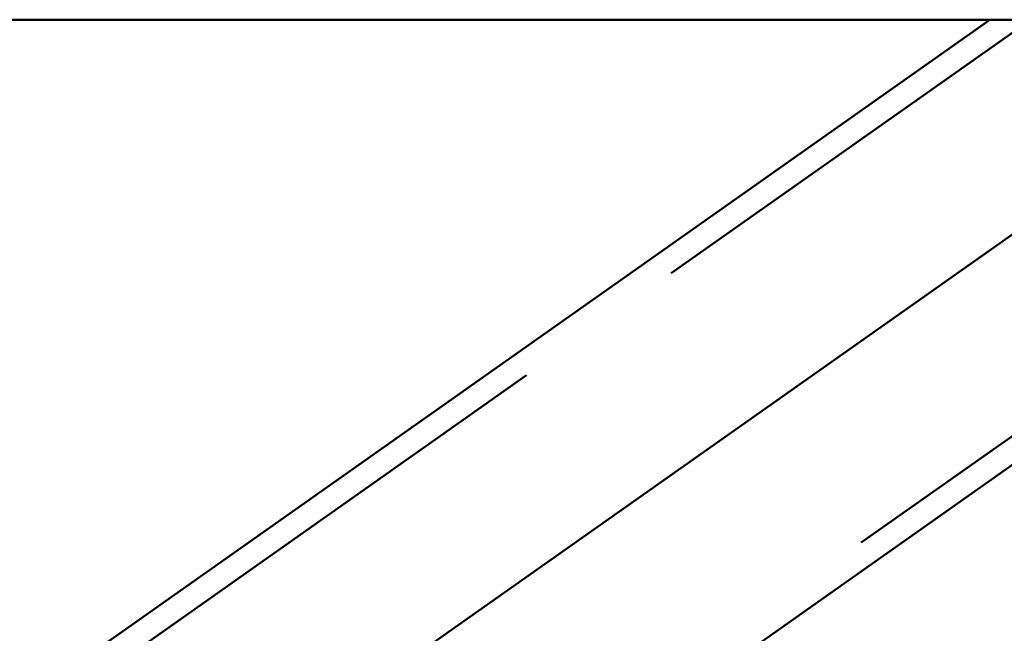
# Paper-space layout 'Layout1' of a CAD drawing. Extents: x -2 to 1033, y -36 to 596.
# Tile 118 of 256: x 370.79 to 374.97, y 390.83 to 393.44. Entities that reach past the tile are written whole.
import ezdxf

# ---------------------------------------------------------------- set-up
doc = ezdxf.new("R2010")
doc.units = 0
doc.linetypes.add('ACAD_ISO02W100', pattern=[15, 12, -3])
doc.linetypes.add('ACAD_ISO04W100', pattern=[30.5, 24, -3, 0.5, -3])
doc.layers.add('SS_ZEBRIKY', color=24, linetype='CONTINUOUS', lineweight=50)
doc.layers.add('SS_ZTUŽENÍ STĚNY', color=203, linetype='CONTINUOUS', lineweight=50)

psp = doc.layouts.get("Layout1")

# ---------------------------------------------------------------- linework, layer by layer
at = {"layer": 'SS_ZEBRIKY', "color": 7, "linetype": 'Continuous', "ltscale": 0.25}
psp.add_line((369.0063, 393.437), (377.0063, 393.437), dxfattribs=at)
at = {"layer": 'SS_ZTUŽENÍ STĚNY', "color": 7, "linetype": 'ACAD_ISO04W100', "ltscale": 0.25}
psp.add_line((357.8063, 380.385), (442.8063, 440.385), dxfattribs=at)
at = {"layer": 'SS_ZTUŽENÍ STĚNY', "color": 3, "linetype": 'ACAD_ISO02W100', "ltscale": 0.25}
for p, q in [((440.3434, 439.5033), (359.9064, 382.7242)), ((441.1508, 438.3596), (359.9064, 381.0106))]:
    psp.add_line(p, q, dxfattribs=at)
at = {"layer": 'SS_ZTUŽENÍ STĚNY', "color": 1, "linetype": 'Continuous', "ltscale": 0.25}
for p, q in [((369.0063, 389.2701), (374.9094, 393.437)), ((377.0063, 392.9587), (370.4189, 388.3088))]:
    psp.add_line(p, q, dxfattribs=at)

doc.saveas('drawing.dxf')
